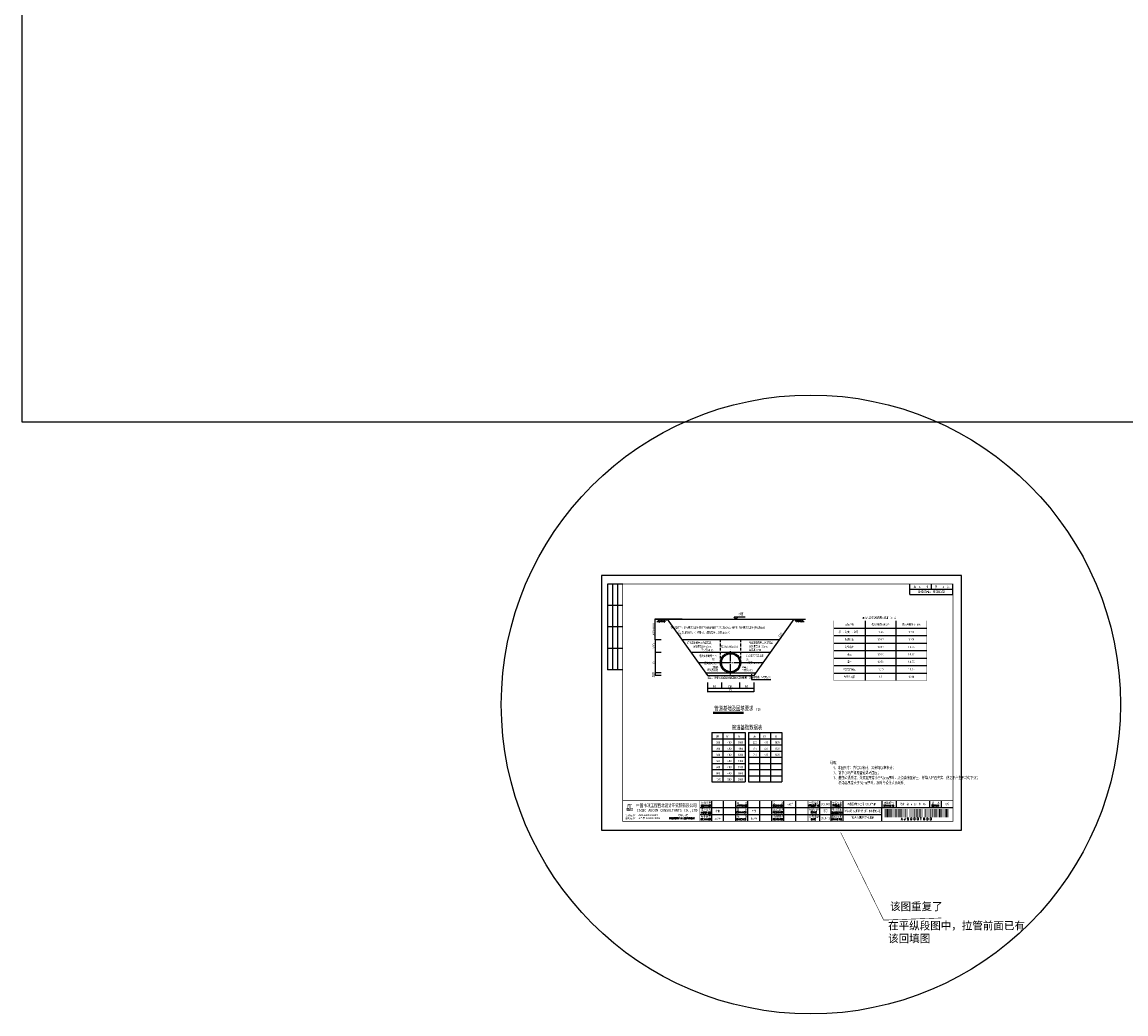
# Model space of a CAD drawing. Extents: x 5956 to 11120, y 3346 to 7374.
# Tile 1 of 9: x 5956 to 7243, y 3346 to 4503. Entities that reach past the tile are written whole.
import ezdxf
from ezdxf.enums import TextEntityAlignment as Align

# ---------------------------------------------------------------- set-up
doc = ezdxf.new("R2010")
doc.units = 0
doc.linetypes.add('ACAD_ISO04W100', pattern=[30.5, 24, -3, 0.5, -3])
doc.linetypes.add('HIDDEN', pattern=[9.525, 6.35, -3.175])
doc.layers.get('0').update_dxf_attribs({"linetype": 'CONTINUOUS'})
for name, color, linetype in [('GPSCOMMON', 7, 'CONTINUOUS'), ('PP-COM', 7, 'CONTINUOUS'), ('可编辑', 7, 'CONTINUOUS'), ('标注', 7, 'CONTINUOUS'), ('点化线', 7, 'ACAD_ISO04W100')]:
    doc.layers.add(name, color=color, linetype=linetype)
doc.styles.add('gpshz', font='tssdeng.shx', dxfattribs={"width": 0.7, "height": 2.5, "bigfont": 'hztxt.shx'})
doc.styles.add('HZTXT', font='hztxt_e.shx', dxfattribs={"width": 0.7, "bigfont": 'hztxt.shx'})
doc.styles.get("Standard").update_dxf_attribs({"font": 'rs.shx', "bigfont": 'hztxt.shx'})
doc.styles.add('tssdeng1', font='tssdeng.shx', dxfattribs={"width": 0.75, "height": 2.5, "bigfont": 'hztxt.shx'})
doc.styles.add('图签', font='txt', dxfattribs={"width": 0.66})
doc.styles.add('图签 1', font='romanc.shx', dxfattribs={"width": 0.8})
doc.styles.add('图签1', font='romanc.shx', dxfattribs={"width": 0.8})
doc.styles.add('宋体', font='txt')

# ---------------------------------------------------------------- blocks, each defined once
blk = doc.blocks.new('*U16')
at = {"linetype": 'Continuous'}
h = blk.add_hatch(color=0, dxfattribs=at)
h.paths.add_polyline_path([(30.2, 24.2), (30.2, 23.7), (29.8, 23.7), (29.8, 25.1), (30.2, 25.1), (30.2, 24.6), (30.5, 24.6), (30.5, 25.9), (29.4, 25.9), (29.4, 22.8), (30.5, 22.8), (30.5, 24.2)])
h.paths.add_polyline_path([(30.8, 24.2), (30.8, 22.8), (32.1, 22.8), (32.1, 25.9), (31.2, 25.9), (31.2, 29.2), (31.8, 29.2), (31.8, 27.6), (32.1, 27.6), (32.1, 30), (30.8, 30), (30.8, 25.1), (31.8, 25.1), (31.8, 23.7), (31.2, 23.7), (31.2, 24.2)])
h.paths.add_polyline_path([(33.3, 25.9), (33.3, 23.7), (32.8, 23.7), (32.8, 29.2), (33.3, 29.2), (33.3, 27.6), (33.6, 27.6), (33.6, 30), (32.4, 30), (32.4, 22.8), (33.6, 22.8), (33.6, 25.9)])
h.paths.add_polyline_path([(35.2, 30), (33.9, 30), (33.9, 22.8), (35.2, 22.8), (35.2, 23.7), (34.3, 23.7), (34.3, 25.1), (35.2, 25.1), (35.2, 25.9), (34.3, 25.9), (34.3, 29.2), (35.2, 29.2)])
h.paths.add_polyline_path([(36.3, 24.2), (36.3, 23.7), (35.9, 23.7), (35.9, 25.1), (36.3, 25.1), (36.3, 24.6), (36.6, 24.6), (36.6, 25.9), (35.6, 25.9), (35.6, 22.8), (36.6, 22.8), (36.6, 24.2)])
at = {"color": 0}
for p, q in [((7, 287), (7, 187)), ((25, 287), (7, 287)), ((13, 287), (13, 187)), ((19, 287), (19, 187)), ((360, 275), (360, 287)), ((385, 281), (385, 287)), ((410, 275), (410, 287)), ((360, 281), (410, 281)), ((360, 275), (410, 275)), ((25, 262), (7, 262)), ((25, 237), (7, 237)), ((25, 212), (7, 212)), ((25, 187), (7, 187)), ((115, 26.3), (330, 26.3)), ((129, 10.3), (129, 34.3)), ((142.4, 10.3), (142.4, 34.3)), ((157, 10.3), (157, 34.3)), ((171, 10.3), (171, 34.3)), ((185, 10.3), (185, 34.3)), ((199, 10.3), (199, 34.3)), ((213, 10.3), (213, 34.3)), ((227, 10.3), (227, 34.3)), ((255, 10.3), (255, 34.3)), ((268, 10.3), (268, 34.3)), ((282, 10.3), (282, 34.3)), ((327, 34.3), (327, 26.3)), ((327, 26.3), (410, 26.3)), ((327, 10.3), (327, 26.3)), ((343.9, 34.3), (343.9, 26.3)), ((383, 26.3), (383, 34.3)), ((396.6, 26.3), (396.6, 34.3)), ((115, 18.3), (327, 18.3))]:
    blk.add_line(p, q, dxfattribs=at)
blk.add_lwpolyline([(0, 0), (420, 0), (420, 297), (0, 297)], close=True, dxfattribs=at)
for points, const_width in [([(410, 10), (410, 287), (25, 287), (25, 10), (410, 10)], 0.75), ([(25, 34.3), (410, 34.3)], 0.5), ([(115, 10.3), (115, 34.3)], 0.5), ([(241, 10.3), (241, 34.3)], 0.5), ([(327, 10.3), (327, 26.3)], 0.35), ([(327, 26.3), (410, 26.3)], 0.35)]:
    blk.add_lwpolyline(points, dxfattribs=dict(at, const_width=const_width))
at = {"color": 0, "linetype": 'Continuous', "const_width": 0.107}
blk.add_lwpolyline([(28, 21.3), (38, 21.3), (38, 31.3), (28, 31.3)], close=True, dxfattribs=at)
at = {"color": 0}
for points in [[(330.5, 14.7), (330.5, 24.7), (331.1, 14.7), (331.1, 24.7)], [(331.7, 14.7), (331.7, 24.7), (332.3, 14.7), (332.3, 24.7)], [(332.9, 14.7), (332.9, 24.7), (335.1, 14.7), (335.1, 24.7)], [(335.8, 14.7), (335.8, 24.7), (336.9, 14.7), (336.9, 24.7)], [(337.5, 14.7), (337.5, 24.7), (338.1, 14.7), (338.1, 24.7)], [(338.7, 14.7), (338.7, 24.7), (339.3, 14.7), (339.3, 24.7)], [(341, 14.7), (341, 24.7), (341.6, 14.7), (341.6, 24.7)], [(342.8, 14.7), (342.8, 24.7), (343.9, 14.7), (343.9, 24.7)], [(344.5, 14.7), (344.5, 24.7), (345.1, 14.7), (345.1, 24.7)], [(346.3, 14.7), (346.3, 24.7), (347.4, 14.7), (347.4, 24.7)], [(348, 14.7), (348, 24.7), (348.6, 14.7), (348.6, 24.7)], [(349.2, 14.7), (349.2, 24.7), (350.3, 14.7), (350.3, 24.7)], [(351.5, 14.7), (351.5, 24.7), (352.1, 14.7), (352.1, 24.7)], [(353.8, 14.7), (353.8, 24.7), (354.4, 14.7), (354.4, 24.7)], [(355, 14.7), (355, 24.7), (355.6, 14.7), (355.6, 24.7)], [(356.8, 14.7), (356.8, 24.7), (357.3, 14.7), (357.3, 24.7)], [(359.1, 14.7), (359.1, 24.7), (359.6, 14.7), (359.6, 24.7)], [(360.3, 14.7), (360.3, 24.7), (360.8, 14.7), (360.8, 24.7)], [(362, 14.7), (362, 24.7), (362.6, 14.7), (362.6, 24.7)], [(364.3, 14.7), (364.3, 24.7), (364.9, 14.7), (364.9, 24.7)], [(365.5, 14.7), (365.5, 24.7), (366.1, 14.7), (366.1, 24.7)], [(367.3, 14.7), (367.3, 24.7), (368.4, 14.7), (368.4, 24.7)], [(369, 14.7), (369, 24.7), (369.6, 14.7), (369.6, 24.7)], [(370.8, 14.7), (370.8, 24.7), (371.9, 14.7), (371.9, 24.7)], [(372.5, 14.7), (372.5, 24.7), (373.1, 14.7), (373.1, 24.7)], [(374.3, 14.7), (374.3, 24.7), (374.8, 14.7), (374.8, 24.7)], [(376.6, 14.7), (376.6, 24.7), (377.1, 14.7), (377.1, 24.7)], [(377.8, 14.7), (377.8, 24.7), (378.9, 14.7), (378.9, 24.7)], [(380.1, 14.7), (380.1, 24.7), (380.6, 14.7), (380.6, 24.7)], [(381.3, 14.7), (381.3, 24.7), (381.8, 14.7), (381.8, 24.7)], [(383, 14.7), (383, 24.7), (384.1, 14.7), (384.1, 24.7)], [(385.3, 14.7), (385.3, 24.7), (385.9, 14.7), (385.9, 24.7)], [(386.5, 14.7), (386.5, 24.7), (387.1, 14.7), (387.1, 24.7)], [(388.3, 14.7), (388.3, 24.7), (389.4, 14.7), (389.4, 24.7)], [(390, 14.7), (390, 24.7), (390.6, 14.7), (390.6, 24.7)], [(391.2, 14.7), (391.2, 24.7), (391.8, 14.7), (391.8, 24.7)], [(393.5, 14.7), (393.5, 24.7), (395.2, 14.7), (395.2, 24.7)], [(395.8, 14.7), (395.8, 24.7), (396.9, 14.7), (396.9, 24.7)], [(397.6, 14.7), (397.6, 24.7), (398.1, 14.7), (398.1, 24.7)], [(398.8, 14.7), (398.8, 24.7), (399.3, 14.7), (399.3, 24.7)], [(400, 14.7), (400, 24.7), (400.5, 14.7), (400.5, 24.7)], [(401.2, 14.7), (401.2, 24.7), (403.4, 14.7), (403.4, 24.7)], [(404, 14.7), (404, 24.7), (404.6, 14.7), (404.6, 24.7)], [(404.6, 14.7), (404.6, 24.7), (404.6, 14.7), (404.6, 24.7)], [(404.6, 14.7), (404.6, 24.7), (404.6, 14.7), (404.6, 24.7)], [(404.6, 14.7), (404.6, 24.7), (404.6, 14.7), (404.6, 24.7)], [(404.6, 14.7), (404.6, 24.7), (404.6, 14.7), (404.6, 24.7)], [(404.6, 14.7), (404.6, 24.7), (404.6, 14.7), (404.6, 24.7)], [(404.6, 14.7), (404.6, 24.7), (404.6, 14.7), (404.6, 24.7)], [(404.6, 14.7), (404.6, 24.7), (404.6, 14.7), (404.6, 24.7)], [(404.6, 14.7), (404.6, 24.7), (404.6, 14.7), (404.6, 24.7)], [(404.6, 14.7), (404.6, 24.7), (404.6, 14.7), (404.6, 24.7)], [(404.6, 14.7), (404.6, 24.7), (404.6, 14.7), (404.6, 24.7)], [(404.6, 14.7), (404.6, 24.7), (404.6, 14.7), (404.6, 24.7)], [(404.6, 14.7), (404.6, 24.7), (404.6, 14.7), (404.6, 24.7)], [(404.6, 14.7), (404.6, 24.7), (404.6, 14.7), (404.6, 24.7)], [(404.6, 14.7), (404.6, 24.7), (404.6, 14.7), (404.6, 24.7)], [(404.6, 14.7), (404.6, 24.7), (404.6, 14.7), (404.6, 24.7)], [(404.6, 14.7), (404.6, 24.7), (404.6, 14.7), (404.6, 24.7)], [(404.6, 14.7), (404.6, 24.7), (404.6, 14.7), (404.6, 24.7)]]:
    blk.add_solid(points, dxfattribs=at)
at = {"color": 0, "linetype": 'Continuous'}
for s, height, style, width, p in [('共       张', 2.5, '图签', 0.8, (364.3, 282.5)), ('第       张', 2.5, '图签', 0.8, (389, 282.5)), ('中国市政工程西北设计研究院有限公司', 4, '图签', 0.74, (40.7, 26.7)), ('设计总负责', 2.5, '图签', 0.67, (116, 30.4)), ('DES.MANAGER', 2, '图签1', 0.55, (116.1, 27.3)), ('APPROVED', 2, '图签 1', 0.75, (158, 27.4)), ('审    定', 2.5, '图签', 0.85, (157.9, 30.2)), ('设    计', 2.5, '图签', 0.85, (199.9, 30.2)), ('DESIGNED', 2, '图签 1', 0.78, (200, 27.4)), ('工程编号', 2.5, '图签', 0.85, (241.9, 30.2)), ('PROJECT NO.', 2, '图签 1', 0.6, (241.9, 27.4)), ('工程名称', 2.5, '图签', 0.85, (268.9, 30.2)), ('PROJECT', 2, '图签 1', 0.8, (269.7, 27.4)), ('DRAWING NO.', 2, '图签 1', 0.59, (329.2, 27.3)), ('图纸编号', 2.5, '图签', 0.85, (329.3, 30.4)), ('版  本', 2.5, '图签', 0.85, (385.3, 30.3)), ('EDITION', 2, '图签 1', 0.75, (385.1, 27.3)), ('CSCEC AECOM CONSULTANTS CO.,LTD', 3, '图签', 1.07, (41.1, 21.5)), ('PROPERTY IN COPYRIGHT', 2, '图签 1', 0.8, (79.1, 12.5)), ('SPE.MANAGER', 2, '图签 1', 0.56, (115.8, 11.5)), ('设计负责', 2.5, '图签', 0.85, (116, 22.4)), ('专业负责', 2.5, '图签', 0.85, (115.9, 14.4)), ('MASTER DES.', 2, '图签1', 0.57, (116.2, 19.2)), ('CHECKED', 2, '图签 1', 0.85, (157.8, 11.5)), ('EXAMINED', 2, '图签 1', 0.79, (157.9, 19.5)), ('校    核', 2.5, '图签', 0.85, (158, 14.4)), ('审    核', 2.5, '图签', 0.85, (157.9, 22.2)), ('注册工程师', 2.5, '图签', 0.68, (200, 22.4)), ('REG.ENGINEER', 2, '图签 1', 0.53, (200, 19.5)), ('注册建筑师', 2.5, '图签', 0.68, (200, 14.5)), ('REG.ARCHITECT', 2, '图签 1', 0.5, (200, 11.5)), ('图纸比例', 2.5, '图签', 0.85, (241.9, 22.3)), ('出图日期', 2.5, '图签', 0.85, (241.9, 14.4)), ('SCALE', 2, '图签 1', 0.8, (244.2, 19.5)), ('DATE', 2, '图签 1', 0.8, (244.6, 11.5)), ('SUBSECTION', 2, '图签 1', 0.64, (268.8, 19.4)), ('子项名称', 2.5, '图签', 0.85, (268.9, 22.2)), ('DRAWING TITLE', 2, '图签 1', 0.5, (268.9, 11.5)), ('图纸名称', 2.5, '图签', 0.85, (268.9, 14.3))]:
    blk.add_text(s, height=height, dxfattribs=dict(at, style=style, width=width)).set_placement(p)
at = {"color": 0, "linetype": 'Continuous', "style": '图签'}
for s, p in [('咨询证书：', (27.8, 12.7)), ('设计证书：', (27.8, 16.2)), ('版权所有', (90, 16.3))]:
    blk.add_text(s, height=2, dxfattribs=at).set_placement(p)
at = {"color": 0}
blk.add_text('A J S 0 0 0 T 6 D D ', height=2.5, dxfattribs=at).set_placement((368.3, 14.2), align=Align.TOP_CENTER)
at = {"color": 0, "linetype": 'Continuous', "style": '图签', "flags": 8}
for tag, width, p, p2 in [('设计总负责', 0.611046, (130.3, 29), (141.1, 29)), ('工程名称', 2.988281, (283.3, 29), (325.8, 29)), ('图纸编号', 2.575163, (345.1, 29), (381.8, 29)), ('子项名称', 2.988281, (283.3, 21), (325.8, 21))]:
    blk.add_attdef(tag, text='', height=2.5, dxfattribs=dict(at, width=width)).set_placement(p, p2, align=Align.FIT)
at = {"color": 0, "linetype": 'Continuous', "ltscale": 0.055, "style": '图签', "flags": 8}
for tag, width, p, p2 in [('审定', 1.617188, (172.3, 29), (183.8, 29)), ('设计', 1.617188, (214.3, 29), (225.8, 29)), ('工程编号', 0.738284, (256.3, 29), (266.8, 29)), ('版本', 1.530605, (397.9, 29), (408.7, 29)), ('设计负责', 0.763807, (130.3, 21), (141.1, 21)), ('专业负责', 0.763807, (130.3, 12.7), (141.1, 12.7)), ('校核', 1.617188, (172.3, 12.7), (183.8, 12.7)), ('审核', 1.617188, (172.3, 21), (183.8, 21)), ('注册工程师', 0.646875, (214.3, 21), (225.8, 21)), ('注册建筑师', 0.646875, (214.3, 12.7), (225.8, 12.7)), ('图纸比例', 0.738284, (256.3, 21), (266.8, 21)), ('出图日期', 0.738284, (256.3, 12.7), (266.8, 12.7))]:
    blk.add_attdef(tag, text='', height=2.5, dxfattribs=dict(at, width=width)).set_placement(p, p2, align=Align.FIT)
at = {"color": 0, "linetype": 'Continuous', "style": '图签'}
for tag, p, width in [('设计证书', (43.3, 16.4), 1.55), ('咨询证书', (43.3, 12.9), 0.9)]:
    blk.add_attdef(tag, p, '', height=2, dxfattribs=dict(at, width=width))
at = {"color": 0, "linetype": 'Continuous', "style": '图签', "width": 0.85}
for tag, height, p in [('图纸名称_1_1', 2.5, (305, 13.4)), ('图纸名称_2_1', 2.2, (305, 15.1)), ('图纸名称_2_2', 2.2, (305, 11.5))]:
    blk.add_attdef(tag, text='', height=height, dxfattribs=at).set_placement(p, align=Align.CENTER)
blk = doc.blocks.new('_ARCHTICK')
at = {"color": 0, "linetype": 'ByBlock', "const_width": 0.15}
blk.add_lwpolyline([(-0.5, -0.5), (0.5, 0.5)], dxfattribs=at)
blk = doc.blocks.new('20180504.1607227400')
at = {"color": 0}
blk.add_line((7041.4, 3835.3), (7041.4, 3847.3), dxfattribs=at)
at = {"color": 7}
for p, q in [((6725.7, 3806.4), (6693.9, 3806.4)), ((6694.3, 3782.2), (6694.3, 3806.5)), ((6701.3, 3782.4), (6693.9, 3782.4)), ((6701.3, 3782.4), (6693.9, 3782.4)), ((6694.3, 3782.5), (6694.3, 3767.2)), ((6701.3, 3767.4), (6693.9, 3767.4)), ((6701.3, 3767.4), (6693.9, 3767.4)), ((6694.3, 3767.5), (6694.3, 3740.8)), ((6701.3, 3743.8), (6693.9, 3743.8)), ((6701.3, 3740.8), (6693.9, 3740.8)), ((6755, 3725.9), (6771.8, 3725.9)), ((6755, 3722.1), (6809.3, 3722.1)), ((6755.1, 3732.6), (6755.1, 3725.5)), ((6755.1, 3732.6), (6755.1, 3721.7)), ((6771.5, 3725.9), (6792.8, 3725.9)), ((6771.6, 3732.6), (6771.6, 3725.5)), ((6771.6, 3732.6), (6771.6, 3725.5)), ((6792.5, 3725.9), (6809.3, 3725.9)), ((6792.6, 3732.6), (6792.6, 3725.5)), ((6792.6, 3732.6), (6792.6, 3725.5)), ((6809.1, 3732.6), (6809.1, 3725.5)), ((6809.1, 3732.6), (6809.1, 3721.7))]:
    blk.add_line(p, q, dxfattribs=at)
for p, q in [((6699.5, 3806.3), (6696.3, 3802.8)), ((6697.6, 3804.2), (6699.1, 3802.8)), ((6698.5, 3805.2), (6700, 3803.8)), ((6702.3, 3806.3), (6699.1, 3802.8)), ((6699.5, 3806.3), (6701, 3804.9)), ((6704, 3806.3), (6700.8, 3802.8)), ((6705.8, 3806.3), (6702.6, 3802.8)), ((6703.9, 3804.2), (6705.4, 3802.8)), ((6704.8, 3805.2), (6706.3, 3803.8)), ((6705.8, 3806.3), (6707.3, 3804.9)), ((6788.4, 3806.4), (6786.4, 3809.2)), ((6786.4, 3809.2), (6790.9, 3809.2)), ((6790.9, 3809.2), (6788.4, 3806.4)), ((6790.9, 3809.2), (6799.1, 3809.2)), ((6858.5, 3806.3), (6857, 3804.9)), ((6859.5, 3805.2), (6858, 3803.8)), ((6858.5, 3806.3), (6861.7, 3802.8)), ((6860.4, 3804.2), (6858.9, 3802.8)), ((6860.3, 3806.3), (6863.5, 3802.8)), ((6862, 3806.3), (6865.2, 3802.8)), ((6864.8, 3806.3), (6863.2, 3804.9)), ((6865.8, 3805.2), (6864.3, 3803.8)), ((6864.8, 3806.3), (6868, 3802.8)), ((6866.7, 3804.2), (6865.2, 3802.8)), ((6939.1, 3804.6), (6939.1, 3734.7)), ((6975, 3804.6), (6975, 3734.7)), ((6902.7, 3795.9), (7011, 3795.9)), ((6902.7, 3787.2), (7011, 3787.2)), ((6902.7, 3778.4), (7011, 3778.4)), ((6902.7, 3769.7), (7011, 3769.7)), ((6902.7, 3760.9), (7011, 3760.9)), ((6902.7, 3752.2), (7011, 3752.2)), ((6902.7, 3743.4), (7011, 3743.4)), ((6761.8, 3697.9), (6797.1, 3697.9)), ((6761.8, 3696.8), (6797.2, 3696.8))]:
    blk.add_line(p, q)
at = {"const_width": 0.3}
for points in [[(6902.7, 3804.6), (6902.7, 3734.7)], [(6902.7, 3804.6), (7011, 3804.6)], [(7011, 3804.6), (7011, 3734.7)], [(6902.7, 3734.7), (7011, 3734.7)]]:
    blk.add_lwpolyline(points, dxfattribs=at)
at = {"linetype": 'HIDDEN', "ltscale": 0.5, "flags": 128}
for points in [[(6770.3, 3755.6), (6770.3, 3782.4)], [(6793.9, 3755.6), (6793.9, 3782.4)]]:
    blk.add_lwpolyline(points, dxfattribs=at)
at = {"layer": 'GPSCOMMON'}
for p, q in [((6694.8, 3806.4), (6869.4, 3806.4)), ((6708.2, 3806.4), (6755.1, 3740.8)), ((6856.1, 3806.4), (6809.1, 3740.8)), ((6838.9, 3782.4), (6725.4, 3782.4)), ((6828.2, 3767.4), (6736.1, 3767.4)), ((6770.3, 3755.6), (6744.6, 3755.6)), ((6819.7, 3755.6), (6793.9, 3755.6)), ((6753, 3743.8), (6811.3, 3743.8)), ((6755.1, 3740.8), (6809.1, 3740.8)), ((6806.5, 3742.2), (6806.5, 3736.1)), ((6806.5, 3736.1), (6828.9, 3736.1)), ((6760.1, 3674.1), (6799.1, 3674.1)), ((6760.1, 3674.1), (6760.1, 3616.5)), ((6773, 3674.1), (6773, 3616.5)), ((6773, 3674.1), (6773, 3616.5)), ((6786, 3674.1), (6786, 3616.5)), ((6786, 3674.1), (6786, 3616.5)), ((6799.1, 3674.1), (6799.1, 3616.5)), ((6802.9, 3674.1), (6841.8, 3674.1)), ((6802.9, 3674.1), (6802.9, 3616.5)), ((6815.7, 3674.1), (6815.7, 3616.5)), ((6815.7, 3674.1), (6815.7, 3616.5)), ((6828.8, 3674.1), (6828.8, 3616.5)), ((6828.8, 3674.1), (6828.8, 3616.5)), ((6841.8, 3674.1), (6841.8, 3616.5)), ((6760.1, 3666.9), (6799.1, 3666.9)), ((6760.1, 3659.7), (6799.1, 3659.7)), ((6802.9, 3666.9), (6841.8, 3666.9)), ((6802.9, 3659.7), (6841.8, 3659.7)), ((6760.1, 3652.5), (6799.1, 3652.5)), ((6760.1, 3645.3), (6799.1, 3645.3)), ((6802.9, 3652.5), (6841.8, 3652.5)), ((6802.9, 3645.3), (6841.8, 3645.3)), ((6760.1, 3638.1), (6799.1, 3638.1)), ((6760.1, 3630.9), (6799.1, 3630.9)), ((6802.9, 3638.1), (6841.8, 3638.1)), ((6802.9, 3630.9), (6841.8, 3630.9)), ((6760.1, 3623.7), (6799.1, 3623.7)), ((6802.9, 3623.7), (6841.8, 3623.7)), ((6760.1, 3616.5), (6799.1, 3616.5)), ((6802.9, 3616.5), (6841.8, 3616.5))]:
    blk.add_line(p, q, dxfattribs=at)
blk.add_lwpolyline([(5955.7, 5660.6), (9942.3, 5660.6), (9942.3, 4036.1), (5955.7, 4036.1)], close=True, dxfattribs=at)
for centre, radius in [((6875.8, 3706.8), 361.1), ((6782.1, 3755.6), 11.8), ((6782.1, 3755.6), 10.5)]:
    blk.add_circle(centre, radius, dxfattribs=at)
at = {"layer": 'PP-COM', "color": 3, "const_width": 0.6, "flags": 128}
blk.add_lwpolyline([(6910.6, 3557.4), (6960.7, 3455.2), (7028.1, 3457.7)], dxfattribs=at)
at = {"layer": '点化线', "ltscale": 0.5}
for p, q in [((6782.1, 3741.7), (6782.1, 3771.4)), ((6797.9, 3755.6), (6764.8, 3755.6))]:
    blk.add_line(p, q, dxfattribs=at)
at = {"color": 7}
for p, xscale, yscale, zscale, rotation in [((6694.3, 3806.4), 1.200000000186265, 1.200000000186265, 1.200000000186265, 90), ((6694.3, 3782.4), 1.200000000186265, 1.200000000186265, 1.200000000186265, 270), ((6694.3, 3782.4), 1.200000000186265, 1.200000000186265, 1.200000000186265, 90), ((6694.3, 3767.4), 1.200000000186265, 1.200000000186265, 1.200000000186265, 90), ((6694.3, 3767.4), 1.200000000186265, 1.200000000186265, 1.200000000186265, 270), ((6694.3, 3743.8), 1.200000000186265, 1.200000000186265, 1.200000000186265, 270), ((6694.3, 3740.8), 1.200000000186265, 1.200000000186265, 1.200000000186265, 270), ((6755.1, 3725.9), 1.200000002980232, 1.200000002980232, 1.200000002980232, 180), ((6755.1, 3722.1), 1.200000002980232, 1.200000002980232, 1.200000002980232, 180), ((6771.6, 3725.9), 1.200000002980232, 1.200000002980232, 1.200000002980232, 180), ((6792.6, 3725.9), 1.200000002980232, 1.200000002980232, 1.200000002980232, 180)]:
    blk.add_blockref('_ARCHTICK', p, dxfattribs=dict(at, xscale=xscale, yscale=yscale, zscale=zscale, rotation=rotation))
at = {"color": 7, "xscale": 1.200000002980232, "yscale": 1.200000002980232, "zscale": 1.200000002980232}
for p in [(6771.6, 3725.9), (6792.6, 3725.9), (6809.1, 3725.9), (6809.1, 3722.1)]:
    blk.add_blockref('_ARCHTICK', p, dxfattribs=at)
at = {"layer": 'PP-COM'}
ref = blk.add_blockref('*U16', (6631.4, 3560.3), dxfattribs=at)
ref.add_attrib('咨询证书', '工咨甲 13320070002', (6674.6, 3573.2), dxfattribs={"layer": '0', "color": 0, "height": 2, "style": '图签', "width": 0.9})
ref.add_attrib('版本', 'A版', dxfattribs={"layer": '0', "color": 0, "height": 2.5, "style": '图签', "width": 0.7, "flags": 8}).set_placement((7034.7, 3589.3), align=Align.CENTER)
ref.add_attrib('图纸编号', '给水－初－A－10－水－06', dxfattribs={"layer": '0', "color": 1, "height": 2.5, "style": '图签', "width": 0.7, "flags": 8}).set_placement((6994.8, 3589.3), align=Align.CENTER)
ref.add_attrib('子项名称', '沛龙公路（龙固镇~杨屯镇）供水管道工程', dxfattribs={"layer": '0', "color": 1, "height": 2.5, "style": '图签', "width": 0.642525, "flags": 8}).set_placement((6914.6, 3581.3), (6957.1, 3581.3), align=Align.FIT)
ref.add_attrib('工程名称', '沛县区域供水工程（2018年度）', dxfattribs={"layer": '0', "color": 1, "height": 2.5, "style": '图签', "width": 0.7, "flags": 8}).set_placement((6935.9, 3589.3), align=Align.CENTER)
ref.add_attrib('出图日期', '2018-01', dxfattribs={"layer": '0', "color": 1, "height": 2.5, "style": '图签', "width": 0.7, "flags": 8}).set_placement((6892.9, 3572.9), align=Align.CENTER)
ref.add_attrib('图纸比例', '示意', dxfattribs={"layer": '0', "color": 0, "height": 2.5, "style": '图签', "width": 0.7, "flags": 8}).set_placement((6892.9, 3581.3), align=Align.CENTER)
ref.add_attrib('工程编号', '2017-JS037', dxfattribs={"layer": '0', "color": 0, "height": 2.5, "style": '图签', "width": 0.587346, "flags": 8}).set_placement((6887.6, 3589.3), (6898.1, 3589.3), align=Align.FIT)
ref.add_attrib('设计', '马敬广', dxfattribs={"layer": '0', "color": 0, "height": 2.5, "style": '图签', "width": 0.7, "flags": 8}).set_placement((6851.4, 3589.3), align=Align.CENTER)
ref.add_attrib('校核', '王少军', dxfattribs={"layer": '0', "color": 0, "height": 2.5, "style": '图签', "width": 0.7, "flags": 8}).set_placement((6809.4, 3572.9), align=Align.CENTER)
ref.add_attrib('审核', '杜俊', dxfattribs={"layer": '0', "color": 0, "height": 2.5, "style": '图签', "width": 0.7, "flags": 8}).set_placement((6809.4, 3581.3), align=Align.CENTER)
ref.add_attrib('专业负责', '王少军', dxfattribs={"layer": '0', "color": 0, "height": 2.5, "style": '图签', "width": 0.7, "flags": 8}).set_placement((6767.1, 3572.9), align=Align.CENTER)
ref.add_attrib('设计负责', '杜俊', dxfattribs={"layer": '0', "color": 0, "height": 2.5, "style": '图签', "width": 0.7, "flags": 8}).set_placement((6767.1, 3581.3), align=Align.CENTER)
ref.add_attrib('设计证书', 'AW162001457', (6674.6, 3576.7), dxfattribs={"layer": '0', "color": 0, "height": 2, "style": '图签', "width": 1.55})
ref.add_attrib('图纸名称_1_1', '管道沟槽开挖回填图', dxfattribs={"layer": '0', "color": 0, "height": 2.5, "style": '图签', "width": 0.85}).set_placement((6936.4, 3573.6), align=Align.CENTER)
at = {"style": 'gpshz', "width": 0.75}
for s, p in [('土壤种类', (6920.9, 3800.3)), ('挖方深度为3米以内', (6957.1, 3800.3)), ('挖方深度为3  6米', (6993, 3800.3)), ('~', (6997.3, 3800.3)), ('填土、砂类土、碎石土', (6920.9, 3791.5)), ('1:1.25', (6957.1, 3791.5)), ('1:1.50', (6993, 3791.5)), ('粘质砂土', (6920.9, 3782.8)), ('砂质粘土', (6920.9, 3774)), ('1:0.67', (6957.1, 3782.8)), ('1:0.67', (6957.1, 3774)), ('1:1.00', (6993, 3782.8)), ('1:0.75', (6993, 3774)), ('粘土', (6920.9, 3765.3)), ('1:0.50', (6957.1, 3765.3)), ('1:0.67', (6993, 3765.3)), ('有裂隙的岩石', (6920.9, 3747.8)), ('黄土', (6920.9, 3756.6)), ('1:0.50', (6957.1, 3756.6)), ('1:0.10', (6957.1, 3747.8)), ('1:0.75', (6993, 3756.6)), ('1:0.25', (6993, 3747.8)), ('坚实的岩石', (6920.9, 3739.1)), ('1:0', (6957.1, 3739.1)), ('1:0.10', (6993, 3739.1))]:
    blk.add_text(s, height=2.5, dxfattribs=at).set_placement(p, align=Align.MIDDLE)
blk.add_text('基坑和管沟边坡的最大坡度（1：m）', height=2.5, dxfattribs=at).set_placement((6956.4, 3806.5), align=Align.CENTER)
at = {"color": 7, "linetype": 'Continuous', "lineweight": 0, "style": 'HZTXT', "width": 0.7}
for rotation, p in [(309.0743, (6719.7, 3791.6, -494.2)), (50.9257, (6839.1, 3784.9))]:
    blk.add_text('1:m', height=3, rotation=rotation, dxfattribs=at).set_placement(p)
at = {"style": 'tssdeng1', "width": 0.75}
for s, p in [('岩石、坚硬土层或经处理回填密实的地基', (6801, 3735.7, -494.2)), ('DN', (6768.8, 3667.7)), ('B1', (6780.3, 3667.7)), ('B', (6793.3, 3667.7)), ('dn', (6811.6, 3667.7)), ('B1', (6823, 3667.7)), ('B', (6836.1, 3667.7)), ('200', (6769.9, 3660.5)), ('300', (6769.9, 3653.3)), ('400', (6783.1, 3660.5)), ('400', (6783.1, 3653.3)), ('1000', (6796.7, 3660.5)), ('1100', (6796.7, 3653.3)), ('315', (6812.6, 3653.3)), ('225', (6812.6, 3660.5)), ('400', (6825.8, 3660.5)), ('400', (6825.8, 3653.3)), ('1000', (6839.4, 3660.5)), ('1100', (6839.4, 3653.3)), ('400', (6769.9, 3646.1)), ('400', (6783.1, 3646.1)), ('1200', (6796.7, 3646.1)), ('710', (6812.6, 3646.1)), ('400', (6825.8, 3646.1)), ('1600', (6839.4, 3646.1)), ('500', (6769.8, 3638.9)), ('600', (6769.9, 3631.7)), ('400', (6783.1, 3638.9)), ('400', (6783.1, 3631.7)), ('1300', (6796.7, 3638.9)), ('1400', (6796.7, 3631.7)), ('1000', (6770.8, 3617.3)), ('800', (6769.9, 3624.5)), ('400', (6783.1, 3624.5)), ('500', (6783.1, 3617.3)), ('2000', (6796.7, 3617.3)), ('1600', (6796.7, 3624.5))]:
    blk.add_text(s, height=2.5, dxfattribs=at).set_placement(p, align=Align.BOTTOM_RIGHT)
for s, insert, char_height, width, attachment_point, style in [('地面', (6797.1, 3813.7), 3, 164.218, 3, 'HZTXT'), ('硬化路面下：符合要求的原土回填至道路结构层下,{\\T0.8;压实度≥0.96；土路下：}符合要求的原土,{\\T0.8;压实度≥0.93}', (6822.3, 3797.5), 2.5, 164.218, 3, 'tssdeng1'), ('农田及绿化下：表层50cm回填整平，压实度≥0.90', (6781.4, 3791.9), 2.5, 164.218, 3, 'tssdeng1'), ('符合要求的原土分层压实，\\P分层厚度20-30cm，\\P压实度≥0.90', (6762, 3779.8), 2.5, 152.612, 3, 'tssdeng1'), ('压实度0.85±', (6785.1, 3775.3), 2.5, 152.612, 3, 'tssdeng1'), (' 0.02', (6790.6, 3775.3), 2.5, 152.612, 3, 'tssdeng1'), ('符合要求的原土分层压实，\\P分层厚度20-30cm，\\P压实度≥0.90', (6803.5, 3779.9), 2.5, 152.612, 1, 'tssdeng1'), ('符合要求的原土压实，\\P压实度≥0.95', (6765.8, 3764.5), 2.5, 22.694, 3, 'tssdeng1'), ('符合要求的原土压实，\\P压实度≥0.95', (6800.2, 3764.7), 2.5, 22.694, 1, 'tssdeng1'), ('{\\T0.8;压实度≥0.95}', (6767.5, 3748.1), 2.5, 164.218, 3, 'tssdeng1'), ('{\\T0.8;中粗砂}', (6767.4, 3751.1), 2.5, 164.218, 3, 'tssdeng1'), ('{\\T0.8;压实度≥0.95}', (6807.4, 3747.8), 2.5, 164.218, 3, 'tssdeng1'), ('{\\T0.8;中粗砂}', (6802.2, 3750.9), 2.5, 164.218, 3, 'tssdeng1'), ('{\\T0.8;20cm中粗砂，压实度≥0.9}', (6828.6, 3739.6), 2.5, 136.848, 3, 'tssdeng1'), ('{\\H2x;\\W0.75;管道基础及回填要求 \\H0.6x;1:25}', (6763.2, 3704.4), 2.5, 67.212, 1, 'tssdeng1'), ('{\\H2x;\\W0.75;管道基础数据表}', (6783.6, 3682.1), 2.5, 67.212, 1, 'gpshz'), ('  说明：\\P    1、本图尺寸：高程以米计，其余均以毫米计；\\P    2、管中心标高详见管道纵断面图；\\P    3、{\\C1;基底如遇淤泥，淤泥层厚度小于50cm厚时，必须清除至好土，并填入碎石夯实，使之不产生不均匀下沉；\\P       淤泥层厚度大于50cm厚时，及时与设计人员联系。}', (6894.3, 3640.3), 3.5, 172.125, 1, 'tssdeng1')]:
    blk.add_mtext(s, dxfattribs=dict(insert=insert, char_height=char_height, width=width, attachment_point=attachment_point, style=style))
at = {"color": 7, "char_height": 3, "attachment_point": 5, "rotation": 90, "style": 'HZTXT'}
for s, insert in [('\\A1;400~800', (6692.6, 3794.4)), ('\\A1;500', (6692.6, 3774.9)), ('\\A1;D', (6692.6, 3755.6)), ('\\A1;200', (6692.1, 3741.4))]:
    blk.add_mtext(s, dxfattribs=dict(at, insert=insert))
at = {"color": 7, "char_height": 3, "attachment_point": 5, "style": 'HZTXT'}
for s, insert in [('\\A1;B1', (6763.4, 3727.6)), ('\\A1;DN', (6782.1, 3727.6)), ('\\A1;B', (6782.1, 3723.7)), ('\\A1;B1', (6800.9, 3727.6))]:
    blk.add_mtext(s, dxfattribs=dict(at, insert=insert))
at = {"layer": '可编辑', "color": 3, "char_height": 9, "width": 160.517, "attachment_point": 1, "style": '宋体'}
for s, insert in [('该图重复了', (6968.1, 3475.6)), ('在平纵段图中，拉管前面已有该回填图', (6965.9, 3453.2))]:
    blk.add_mtext(s, dxfattribs=dict(at, insert=insert))
at = {"layer": '标注', "lineweight": -3, "style": '宋体'}
for s, p in [('管道沟槽开挖回填图', (7000.3, 3837.1)), ('1             1', (7002, 3842.8))]:
    blk.add_text(s, height=2.5, dxfattribs=at).set_placement(p)

msp = doc.modelspace()

# ---------------------------------------------------------------- block references
at = {"layer": 'GPSCOMMON'}
msp.add_blockref('20180504.1607227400', (0, 0), dxfattribs=at)

doc.saveas('drawing.dxf')
